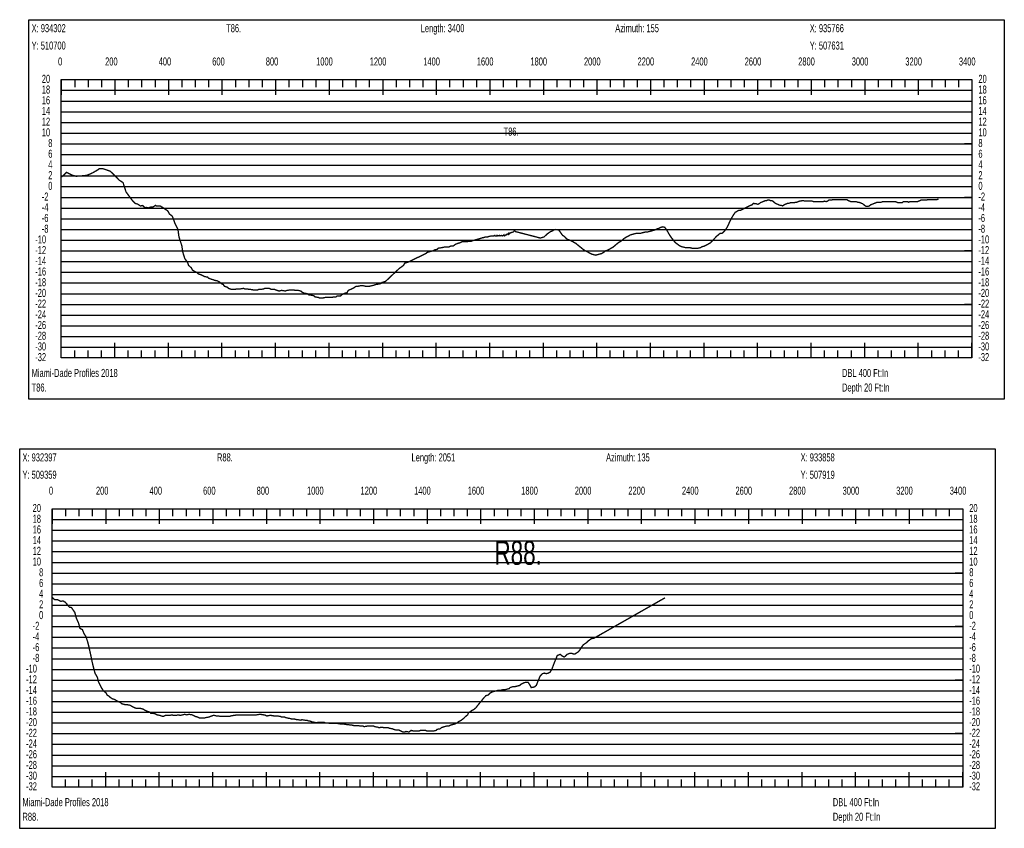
# Model space of a CAD drawing. Header units: inches. Extents: x 471865 to 538526, y 1054316 to 1102451.
# Tile 98 of 131: x 516843 to 520520, y 1070551 to 1073573. Entities that reach past the tile are written whole.
import ezdxf

# ---------------------------------------------------------------- set-up
doc = ezdxf.new("R2010")
doc.units = ezdxf.units.IN
doc.header["$MEASUREMENT"] = 0
for name, color, linetype in [('LABELS', 7, 'Continuous'), ('X_Gr1', 7, 'Continuous'), ('XSECTION', 7, 'Continuous')]:
    doc.layers.add(name, color=color, linetype=linetype)
doc.styles.get("Standard").update_dxf_attribs({"font": 'arial.ttf'})

msp = doc.modelspace()

# ---------------------------------------------------------------- linework, layer by layer
at = {"layer": 'X_Gr1', "color": 6, "linetype": 'Continuous', "lineweight": 18, "true_color": 0xff00ff, "transparency": 33554687, "const_width": 5}
for points in [[(516998.5, 1072984.6), (516998.5, 1072984.6), (517007.1, 1072991), (517018.1, 1073002.1), (517038.4, 1072991.6), (517053.1, 1072987.5), (517065.4, 1072988.3), (517070, 1072988.5), (517075.1, 1072989), (517080.2, 1072989.5), (517085.3, 1072990), (517090.4, 1072990.6), (517095.5, 1072991.6), (517100.7, 1072993.8), (517105.8, 1072995.9), (517110.9, 1072998.1), (517115.9, 1073000.4), (517120.8, 1073003.3), (517125.6, 1073006.2), (517130.5, 1073009), (517135.6, 1073011.7), (517140.4, 1073015.8), (517155, 1073015.4), (517180.6, 1073006.7), (517195.9, 1072992.6), (517214.2, 1072973.2), (517229, 1072963.9), (517240.1, 1072928.9), (517255.9, 1072907.6), (517265, 1072895.3), (517274.8, 1072885.9), (517284, 1072883.2), (517294.2, 1072876.4), (517302.6, 1072878.1), (517309.9, 1072870.5), (517316.6, 1072870.9), (517324.6, 1072869.3), (517333.7, 1072872.9), (517340.2, 1072872.3), (517350.1, 1072878.6), (517353.1, 1072876.6), (517358.9, 1072876.6), (517367.9, 1072876.6), (517370.9, 1072874.6), (517376.6, 1072870.9), (517381.4, 1072867.8), (517386, 1072864.8), (517390.8, 1072861.6), (517395.6, 1072858.6), (517402.3, 1072846.6), (517412.5, 1072838.6), (517416, 1072830.6), (517423.1, 1072810.6), (517434.1, 1072788.6), (517437.8, 1072760.6), (517448.4, 1072728.6), (517452, 1072704.6), (517459.3, 1072680.6), (517470.1, 1072664.6), (517473.7, 1072654.6), (517484.5, 1072644.6), (517488.2, 1072636.6), (517495.5, 1072632.6), (517506.7, 1072626.6), (517510.4, 1072622.6), (517521.8, 1072618.6), (517525.7, 1072616.6), (517533.3, 1072612.6), (517544.6, 1072610.6), (517548.2, 1072606.6), (517559.2, 1072602.6), (517566.5, 1072600.6), (517570.3, 1072598.6), (517581.4, 1072596.6), (517588.7, 1072592.6), (517596.2, 1072586.6), (517603.6, 1072582.6), (517607.4, 1072576.6), (517618.8, 1072572.6), (517622.5, 1072568.6), (517633.8, 1072564.6), (517641.3, 1072564.6), (517645, 1072564.6), (517656.1, 1072566.6), (517659.8, 1072566.6), (517667.3, 1072566.6), (517678.7, 1072568.6), (517682.5, 1072566.6), (517693.9, 1072566.6), (517697.6, 1072564.6), (517704.9, 1072564.6), (517716.3, 1072562.6), (517720.2, 1072562.6), (517731.7, 1072562.6), (517735.6, 1072564.6), (517743.3, 1072564.6), (517754.9, 1072566.6), (517758.9, 1072568.6), (517770.9, 1072568.6), (517774.9, 1072568.6), (517783, 1072564.6), (517795.2, 1072564.6), (517799.4, 1072562.6), (517811.5, 1072558.6), (517819.4, 1072560.6), (517823.4, 1072560.6), (517835.9, 1072558.6), (517840, 1072560.6), (517852.2, 1072562.6), (517864.3, 1072562.6), (517876.4, 1072560.6), (517884.6, 1072560.6), (517892.7, 1072558.6), (517896.8, 1072554.6), (517905, 1072550.6), (517917.5, 1072548.6), (517921.6, 1072544.6), (517933.9, 1072542.6), (517942, 1072540.6), (517946.1, 1072536.6), (517958.7, 1072534.6), (517962.9, 1072532.6), (517975.5, 1072532.6), (517983.7, 1072534.6), (517987.7, 1072534.6), (518000, 1072534.6), (518008.1, 1072534.6), (518016.3, 1072536.6), (518024.6, 1072536.6), (518028.8, 1072540.6), (518041.2, 1072540.6), (518045.3, 1072544.6), (518057.7, 1072550.6), (518065.8, 1072552.6), (518069.8, 1072560.6), (518082.7, 1072566.6), (518091, 1072570.6), (518099.4, 1072576.6), (518107.6, 1072576.6), (518116.4, 1072578.6), (518125.1, 1072578.6), (518133.5, 1072576.6), (518141.8, 1072576.6), (518150, 1072576.6), (518158.4, 1072578.6), (518166.8, 1072580.6), (518171, 1072582.6), (518183.6, 1072584.6), (518191.8, 1072586.6), (518195.9, 1072590.6), (518209.1, 1072594.6), (518217.7, 1072602.6), (518226.2, 1072610.6), (518234.5, 1072618.6), (518243, 1072626.6), (518251.6, 1072634.6), (518260, 1072642.6), (518268.4, 1072648.6), (518276.6, 1072654.6), (518280.8, 1072662.6), (518293.4, 1072666.6), (518301.6, 1072670.6), (518309.9, 1072674.6), (518318, 1072678.6), (518326.3, 1072682.6), (518334.9, 1072686.6), (518343.3, 1072690.6), (518351.7, 1072694.6), (518359.8, 1072698.6), (518364, 1072702.6), (518376.8, 1072706.6), (518385.2, 1072708.6), (518393.7, 1072712.6), (518402, 1072714.6), (518406.1, 1072718.6), (518419.3, 1072720.6), (518427.8, 1072722.6), (518436.3, 1072722.6), (518444.4, 1072722.6), (518452.7, 1072726.6), (518461.3, 1072726.6), (518469.8, 1072732.6), (518478.2, 1072736.6), (518486.4, 1072738.6), (518494.9, 1072742.6), (518503.6, 1072742.6), (518512.3, 1072742.6), (518521, 1072744.6), (518529.5, 1072744.6), (518533.7, 1072746.6), (518547.3, 1072750.6), (518554.7, 1072752.6), (518556.1, 1072752.6), (518560.5, 1072754.6), (518561.8, 1072754.6), (518568.7, 1072756.6), (518573.1, 1072758.6), (518575.9, 1072758.6), (518581.8, 1072760.6), (518583.1, 1072760.6), (518590.4, 1072760.6), (518595.2, 1072762.6), (518597.3, 1072762.6), (518603.9, 1072764.6), (518604.1, 1072764.6), (518611.1, 1072764.6), (518612.7, 1072764.6), (518617, 1072766.6), (518618.3, 1072764.6), (518625.5, 1072764.6), (518625.7, 1072766.6), (518632.6, 1072764.6), (518634.3, 1072766.6), (518639.8, 1072764.6), (518642.9, 1072766.6), (518647, 1072764.6), (518651.6, 1072768.6), (518654.2, 1072764.6), (518660.2, 1072770.6), (518661.6, 1072768.6), (518668.8, 1072774.6), (518669.2, 1072770.6), (518676.5, 1072776.6), (518677.4, 1072776.6), (518683.9, 1072778.6), (518686, 1072778.6), (518690.9, 1072784.6), (518694.7, 1072780.6), (518700.6, 1072779.1), (518706.5, 1072777.6), (518712.4, 1072776), (518718.3, 1072774.5), (518724.2, 1072773), (518730.1, 1072771.4), (518736, 1072769.9), (518741.9, 1072768.4), (518747.7, 1072766.9), (518753.6, 1072765.3), (518759.5, 1072763.8), (518765.4, 1072762.3), (518771.3, 1072760.7), (518777.2, 1072759.2), (518779.5, 1072758.6), (518786.7, 1072756.6), (518793.9, 1072758.6), (518800.8, 1072760.6), (518807.2, 1072766.6), (518813.6, 1072772.6), (518819.6, 1072776.6), (518825.5, 1072780.6), (518831.5, 1072782.6), (518837.5, 1072786.6), (518843.6, 1072788.6), (518856.3, 1072786.6), (518863.3, 1072776.6), (518870.2, 1072766.6), (518877.2, 1072762.6), (518884, 1072754.6), (518891.2, 1072750.6), (518898.3, 1072748.6), (518905.5, 1072744.6), (518912.7, 1072740.6), (518919.7, 1072736.6), (518927, 1072730.6), (518934.5, 1072724.6), (518941.8, 1072718.6), (518949.1, 1072712.6), (518956.3, 1072708.6), (518963.8, 1072704.6), (518971.2, 1072700.6), (518978.6, 1072696.6), (518986.1, 1072694.6), (518993.5, 1072692.6), (519001, 1072694.6), (519008.6, 1072696.6), (519015.9, 1072698.6), (519023.2, 1072702.6), (519030.2, 1072708.6), (519037.3, 1072710.6), (519044.5, 1072714.6), (519051.6, 1072718.6), (519058.7, 1072722.6), (519065.8, 1072728.6), (519072.9, 1072734.6), (519080.3, 1072740.6), (519087.6, 1072744.6), (519094.8, 1072750.6), (519102.1, 1072756.6), (519109.5, 1072760.6), (519116.9, 1072764.6), (519124.3, 1072768.6), (519131.9, 1072770.6), (519139.4, 1072772.6), (519147, 1072774.6), (519154.6, 1072774.6), (519162.1, 1072774.6), (519169.7, 1072776.6), (519177.4, 1072778.6), (519184.9, 1072778.6), (519192.4, 1072780.6), (519199.8, 1072782.6), (519207.3, 1072784.6), (519214.8, 1072786.6), (519222.2, 1072790.6), (519229.7, 1072792.6), (519237, 1072796.6), (519244.5, 1072798.6), (519251.8, 1072796.6), (519259.3, 1072786.6), (519267, 1072772.6), (519274.7, 1072760.6), (519282.4, 1072750.6), (519290.2, 1072740.6), (519298.1, 1072734.6), (519306.1, 1072728.6), (519314, 1072724.6), (519321.9, 1072722.6), (519329.8, 1072720.6), (519337.8, 1072720.6), (519345.9, 1072720.6), (519353.7, 1072718.6), (519361.6, 1072718.6), (519369.2, 1072718.6), (519376.8, 1072718.6), (519384.7, 1072720.6), (519392.4, 1072724.6), (519400, 1072726.6), (519407.5, 1072730.6), (519415, 1072734.6), (519422.4, 1072738.6), (519429.9, 1072746.6), (519437.4, 1072754.6), (519444.7, 1072762.6), (519451.9, 1072768.6), (519459.1, 1072774.6), (519466.1, 1072774.6), (519473, 1072780.6), (519479.8, 1072788.6), (519486.8, 1072800.6), (519493.9, 1072816.6), (519500.9, 1072830.6), (519508, 1072842.6), (519515, 1072852.6), (519521.9, 1072856.6), (519528.8, 1072860.6), (519535.5, 1072860.6), (519541.4, 1072863.5), (519547.3, 1072866.4), (519553.2, 1072869.3), (519559.1, 1072872.2), (519565, 1072875.1), (519570.9, 1072878), (519572.1, 1072878.6), (519577.7, 1072880.6), (519583.4, 1072886.6), (519589, 1072884.6), (519594.1, 1072884.6), (519599, 1072882.6), (519604, 1072884.6), (519608.8, 1072888.6), (519613.6, 1072890.6), (519618.3, 1072892.6), (519623, 1072894.6), (519627.6, 1072896.6), (519632.2, 1072896.6), (519636.9, 1072898.6), (519641.6, 1072898.6), (519646.4, 1072896.6), (519650.9, 1072896.6), (519655.4, 1072894.6), (519659.9, 1072890.6), (519664.3, 1072886.6), (519668.9, 1072884.6), (519673.5, 1072882.6), (519678.1, 1072880.6), (519682.9, 1072878.6), (519687.5, 1072878.6), (519692.2, 1072876.6), (519696.9, 1072880.6), (519701.7, 1072882.6), (519706.6, 1072884.6), (519711.4, 1072886.6), (519716.2, 1072886.6), (519721, 1072888.6), (519726, 1072888.6), (519730.8, 1072888.6), (519735.6, 1072888.6), (519740.5, 1072890.6), (519745.3, 1072890.6), (519750.2, 1072892.6), (519755, 1072894.6), (519759.9, 1072894.6), (519764.7, 1072896.6), (519769.5, 1072896.6), (519774.2, 1072894.6), (519778.9, 1072894.6), (519783.5, 1072894.6), (519788.1, 1072894.6), (519792.7, 1072894.6), (519797.5, 1072894.6), (519802.4, 1072894.6), (519807.3, 1072892.6), (519812.3, 1072892.6), (519817, 1072892.6), (519821.9, 1072892.6), (519827.1, 1072892.6), (519832.5, 1072892.6), (519838, 1072892.6), (519843.4, 1072892.6), (519848.8, 1072894.6), (519854.3, 1072892.6), (519859.6, 1072894.6), (519864.7, 1072898.6), (519869.9, 1072898.6), (519875, 1072898.6), (519880.3, 1072900.6), (519885.6, 1072900.6), (519890.7, 1072900.6), (519895.9, 1072900.6), (519901.1, 1072900.6), (519906.2, 1072900.6), (519911.3, 1072900.6), (519916.3, 1072900.6), (519921.2, 1072900.6), (519926.5, 1072900.6), (519931.7, 1072900.6), (519936.9, 1072896.6), (519942.1, 1072894.6), (519947, 1072892.6), (519952, 1072892.6), (519957, 1072892.6), (519961.9, 1072892.6), (519966.8, 1072892.6), (519971.6, 1072890.6), (519976.5, 1072890.6), (519981.3, 1072888.6), (519986.2, 1072886.6), (519991, 1072884.6), (519995.8, 1072880.6), (520000.7, 1072876.6), (520005.6, 1072874.6), (520010.5, 1072874.6), (520015.4, 1072876.6), (520020.3, 1072880.6), (520025.3, 1072882.6), (520030.5, 1072884.6), (520035.6, 1072886.6), (520040.6, 1072888.6), (520045.6, 1072890.6), (520050.6, 1072890.6), (520055.6, 1072890.6), (520060.4, 1072890.6), (520065.2, 1072892.6), (520069.9, 1072892.6), (520074.6, 1072892.6), (520079.5, 1072892.6), (520084.3, 1072892.6), (520089, 1072892.6), (520093.7, 1072892.6), (520098.4, 1072892.6), (520103.4, 1072892.6), (520108.3, 1072892.6), (520113.2, 1072892.6), (520118.1, 1072890.6), (520123.1, 1072888.6), (520128.1, 1072888.6), (520133.2, 1072888.6), (520138.1, 1072888.6), (520143, 1072892.6), (520147.9, 1072892.6), (520152.9, 1072892.6), (520157.8, 1072892.6), (520162.6, 1072890.6), (520167.4, 1072892.6), (520172.1, 1072892.6), (520177, 1072892.6), (520181.8, 1072892.6), (520186.4, 1072892.6), (520191, 1072892.6), (520195.6, 1072892.6), (520200.2, 1072894.6), (520204.7, 1072896.6), (520208.9, 1072898.6), (520213.2, 1072898.6), (520217.4, 1072898.6), (520221.6, 1072898.6), (520225.7, 1072898.6), (520229.6, 1072898.6), (520233.4, 1072900.6), (520237.3, 1072900.6), (520241.3, 1072900.6), (520245.2, 1072900.6), (520249.1, 1072900.6), (520253.1, 1072900.6), (520257.2, 1072900.6), (520261.3, 1072900.6), (520265.4, 1072900.6), (520269.5, 1072900.6), (520273.7, 1072902.6)], [(516964.3, 1071413.5), (516964.3, 1071413.5), (516973.7, 1071405.3), (516985.5, 1071404.8), (516996.1, 1071399), (517005, 1071400.4), (517013.8, 1071395.3), (517028.9, 1071377.2), (517036.3, 1071375.8), (517048.8, 1071357.7), (517054.8, 1071335.6), (517062.4, 1071319), (517068.3, 1071298), (517077.1, 1071293.3), (517084.2, 1071276.5), (517090.4, 1071267.4), (517096.8, 1071247.8), (517101.4, 1071229.6), (517109.6, 1071192.7), (517114.1, 1071170.7), (517118.9, 1071150.7), (517124.3, 1071130.7), (517133.3, 1071114.7), (517136.4, 1071100.7), (517142.8, 1071086.7), (517149.3, 1071074.7), (517155.6, 1071064.7), (517165.8, 1071056.7), (517169.3, 1071048.7), (517176.3, 1071044.7), (517183.1, 1071038.7), (517189.6, 1071034.7), (517196.5, 1071032.7), (517203.4, 1071028.7), (517210.3, 1071024.7), (517220.1, 1071020.7), (517223.3, 1071016.7), (517230.3, 1071014.7), (517237.2, 1071012.7), (517244.2, 1071012.7), (517254.9, 1071010.7), (517258.4, 1071008.7), (517266.1, 1071004.7), (517273.1, 1071000.7), (517280.4, 1070998.7), (517291.5, 1070998.7), (517295.1, 1070998.7), (517302.6, 1070996.7), (517309.9, 1070992.7), (517317.6, 1070988.7), (517329.1, 1070984.7), (517332.9, 1070980.7), (517340.8, 1070980.7), (517348.5, 1070978.7), (517356.1, 1070974.7), (517367.6, 1070972.7), (517371.5, 1070970.7), (517379.5, 1070968.7), (517387.5, 1070972.7), (517395.5, 1070972.7), (517403.2, 1070972.7), (517410.9, 1070974.7), (517418.9, 1070972.7), (517427, 1070972.7), (517435.2, 1070974.7), (517443.1, 1070972.7), (517450.8, 1070974.7), (517458.9, 1070976.7), (517467, 1070974.7), (517475.2, 1070976.7), (517487.3, 1070974.7), (517491.2, 1070972.7), (517499.4, 1070968.7), (517507.3, 1070966.7), (517515.2, 1070962.7), (517527.3, 1070962.7), (517531.3, 1070962.7), (517539.2, 1070964.7), (517550.6, 1070966.7), (517554.5, 1070968.7), (517565.9, 1070972.7), (517569.5, 1070972.7), (517577.7, 1070970.7), (517585.4, 1070970.7), (517593, 1070968.7), (517604.7, 1070968.7), (517608.4, 1070968.7), (517616.2, 1070968.7), (517627.3, 1070968.7), (517631, 1070970.7), (517642, 1070972.7), (517645.5, 1070972.7), (517652.9, 1070974.7), (517664, 1070974.7), (517667.8, 1070974.7), (517678.9, 1070974.7), (517682.4, 1070974.7), (517689.5, 1070974.7), (517697.1, 1070974.7), (517704.7, 1070974.7), (517715.8, 1070974.7), (517719.6, 1070974.7), (517727.4, 1070974.7), (517739, 1070976.7), (517742.8, 1070976.7), (517754.3, 1070974.7), (517758, 1070974.7), (517765.8, 1070970.7), (517777.5, 1070972.7), (517781.4, 1070972.7), (517793, 1070970.7), (517796.7, 1070970.7), (517805, 1070970.7), (517816.6, 1070968.7), (517820.5, 1070966.7), (517832.2, 1070966.7), (517836, 1070964.7), (517843.6, 1070962.7), (517855, 1070960.7), (517858.8, 1070958.7), (517870.2, 1070958.7), (517877.9, 1070956.7), (517881.9, 1070956.7), (517893.2, 1070954.7), (517897, 1070956.7), (517908.1, 1070954.7), (517915.5, 1070954.7), (517919.3, 1070952.7), (517930.5, 1070950.7), (517934.1, 1070948.7), (517944.8, 1070946.7), (517952, 1070944.7), (517955.6, 1070946.7), (517966.2, 1070946.7), (517969.6, 1070946.7), (517980.6, 1070946.7), (517984.3, 1070944.7), (517991.5, 1070944.7), (518002.8, 1070942.7), (518014.3, 1070942.7), (518025.5, 1070942.7), (518029.3, 1070942.7), (518040.8, 1070940.7), (518044.5, 1070940.7), (518052, 1070940.7), (518063.3, 1070938.7), (518067.2, 1070938.7), (518078.8, 1070936.7), (518082.7, 1070936.7), (518090.5, 1070934.7), (518101.9, 1070934.7), (518105.9, 1070934.7), (518117.5, 1070932.7), (518125.2, 1070932.7), (518129.2, 1070930.7), (518140.7, 1070932.7), (518144.8, 1070932.7), (518156.8, 1070932.7), (518164.7, 1070932.7), (518168.7, 1070930.7), (518180.2, 1070928.7), (518184.1, 1070926.7), (518195.9, 1070928.7), (518203.8, 1070926.7), (518207.8, 1070926.7), (518219.3, 1070926.7), (518223.2, 1070924.7), (518234.8, 1070922.7), (518238.7, 1070920.7), (518246.3, 1070918.7), (518257.8, 1070918.7), (518261.8, 1070916.7), (518273.6, 1070910.7), (518281.3, 1070910.7), (518285.2, 1070912.7), (518296.8, 1070910.7), (518304.6, 1070916.7), (518312.4, 1070914.7), (518320.1, 1070914.7), (518324, 1070914.7), (518335.5, 1070914.7), (518339.5, 1070916.7), (518351, 1070916.7), (518358.7, 1070916.7), (518362.7, 1070914.7), (518374.3, 1070914.7), (518382.2, 1070914.7), (518390.1, 1070914.7), (518397.9, 1070916.7), (518401.8, 1070920.7), (518413.4, 1070922.7), (518417.2, 1070926.7), (518428.9, 1070930.7), (518436.8, 1070932.7), (518444.6, 1070932.7), (518452.5, 1070936.7), (518460.4, 1070938.7), (518468.3, 1070940.7), (518476.2, 1070944.7), (518480.3, 1070948.7), (518492.1, 1070954.7), (518500.1, 1070960.7), (518507.9, 1070968.7), (518515.5, 1070974.7), (518519.4, 1070982.7), (518530.9, 1070990.7), (518538.6, 1070994.7), (518546.2, 1071000.7), (518553.8, 1071010.7), (518568.9, 1071028.7), (518576.5, 1071038.7), (518584.3, 1071046.7), (518592.1, 1071048.7), (518600, 1071056.7), (518607.8, 1071060.7), (518615.5, 1071062.7), (518623.3, 1071064.7), (518631.1, 1071066.7), (518638.9, 1071066.7), (518646.7, 1071068.7), (518654.6, 1071068.7), (518662.6, 1071070.7), (518670.5, 1071072.7), (518674.4, 1071076.7), (518686.3, 1071080.7), (518694.2, 1071080.7), (518702.2, 1071082.7), (518710.3, 1071084.7), (518714.4, 1071088.7), (518725.9, 1071094.7), (518733.7, 1071096.7), (518741.4, 1071096.7), (518749.1, 1071084.7), (518753, 1071076.7), (518764.5, 1071078.7), (518772.2, 1071084.7), (518779.8, 1071104.7), (518787.3, 1071120.7), (518794.7, 1071128.7), (518802.1, 1071130.7), (518809.5, 1071128.7), (518816.9, 1071130.7), (518824.3, 1071134.7), (518831.6, 1071148.7), (518839, 1071168.7), (518846.6, 1071186.7), (518850.4, 1071196.7), (518861.5, 1071200.7), (518868.9, 1071194.7), (518876.3, 1071190.7), (518883.4, 1071196.7), (518886.9, 1071200.7), (518897.3, 1071204.7), (518904, 1071204.7), (518910.5, 1071202.7), (518917, 1071202.7), (518920.2, 1071204.7), (518929.4, 1071210.7), (518935.5, 1071218.7), (518941.7, 1071228.7), (518947.8, 1071236.7), (518953.9, 1071240.7), (518959.7, 1071244.7), (518965.5, 1071250.7), (518971.3, 1071254.7), (518976.8, 1071258.7), (518981.9, 1071260.7), (518986.4, 1071260.7), (518990.2, 1071262.7), (519252.9, 1071412.3)]]:
    msp.add_lwpolyline(points, dxfattribs=at)
at = {"layer": 'XSECTION', "color": 18, "linetype": 'Continuous', "true_color": 0x000000}
for points in [[(516877.3, 1073572.6), (520519.7, 1073572.6), (520519.7, 1072154.6), (516877.3, 1072154.6), (516877.3, 1073572.6)], [(516998.5, 1073348.6), (520398.5, 1073348.6), (520398.5, 1072308.6), (516998.5, 1072308.6), (516998.5, 1073348.6)], [(516998.5, 1073348.6), (516998.5, 1073292.2)], [(516998.5, 1073348.6), (516998.5, 1073292.2)], [(516998.5, 1073348.6), (516998.5, 1073320.6)], [(516998.5, 1073348.6), (516998.5, 1073320.6)], [(517048.5, 1073348.6), (517048.5, 1073320.6)], [(517098.5, 1073348.6), (517098.5, 1073320.6)], [(517148.5, 1073348.6), (517148.5, 1073320.6)], [(517198.5, 1073348.6), (517198.5, 1073292.2)], [(517198.5, 1073348.6), (517198.5, 1073320.6)], [(517248.5, 1073348.6), (517248.5, 1073320.6)], [(517298.5, 1073348.6), (517298.5, 1073320.6)], [(517348.5, 1073348.6), (517348.5, 1073320.6)], [(517398.5, 1073348.6), (517398.5, 1073292.2)], [(517398.5, 1073348.6), (517398.5, 1073320.6)], [(517448.5, 1073348.6), (517448.5, 1073320.6)], [(517498.5, 1073348.6), (517498.5, 1073320.6)], [(517548.5, 1073348.6), (517548.5, 1073320.6)], [(517598.5, 1073348.6), (517598.5, 1073292.2)], [(517598.5, 1073348.6), (517598.5, 1073320.6)], [(517648.5, 1073348.6), (517648.5, 1073320.6)], [(517698.5, 1073348.6), (517698.5, 1073320.6)], [(517748.5, 1073348.6), (517748.5, 1073320.6)], [(517798.5, 1073348.6), (517798.5, 1073292.2)], [(517798.5, 1073348.6), (517798.5, 1073320.6)], [(517848.5, 1073348.6), (517848.5, 1073320.6)], [(517898.5, 1073348.6), (517898.5, 1073320.6)], [(517948.5, 1073348.6), (517948.5, 1073320.6)], [(517998.5, 1073348.6), (517998.5, 1073292.2)], [(517998.5, 1073348.6), (517998.5, 1073320.6)], [(518048.5, 1073348.6), (518048.5, 1073320.6)], [(518098.5, 1073348.6), (518098.5, 1073320.6)], [(518148.5, 1073348.6), (518148.5, 1073320.6)], [(518198.5, 1073348.6), (518198.5, 1073292.2)], [(518198.5, 1073348.6), (518198.5, 1073320.6)], [(518248.5, 1073348.6), (518248.5, 1073320.6)], [(518298.5, 1073348.6), (518298.5, 1073320.6)], [(518348.5, 1073348.6), (518348.5, 1073320.6)], [(518398.5, 1073348.6), (518398.5, 1073292.2)], [(518398.5, 1073348.6), (518398.5, 1073320.6)], [(518448.5, 1073348.6), (518448.5, 1073320.6)], [(518498.5, 1073348.6), (518498.5, 1073320.6)], [(518548.5, 1073348.6), (518548.5, 1073320.6)], [(518598.5, 1073348.6), (518598.5, 1073292.2)], [(518598.5, 1073348.6), (518598.5, 1073320.6)], [(518648.5, 1073348.6), (518648.5, 1073320.6)], [(518698.5, 1073348.6), (518698.5, 1073320.6)], [(518748.5, 1073348.6), (518748.5, 1073320.6)], [(518798.5, 1073348.6), (518798.5, 1073292.2)], [(518798.5, 1073348.6), (518798.5, 1073320.6)], [(518848.5, 1073348.6), (518848.5, 1073320.6)], [(518898.5, 1073348.6), (518898.5, 1073320.6)], [(518948.5, 1073348.6), (518948.5, 1073320.6)], [(518998.5, 1073348.6), (518998.5, 1073292.2)], [(518998.5, 1073348.6), (518998.5, 1073320.6)], [(519048.5, 1073348.6), (519048.5, 1073320.6)], [(519098.5, 1073348.6), (519098.5, 1073320.6)], [(519148.5, 1073348.6), (519148.5, 1073320.6)], [(519198.5, 1073348.6), (519198.5, 1073292.2)], [(519198.5, 1073348.6), (519198.5, 1073320.6)], [(519248.5, 1073348.6), (519248.5, 1073320.6)], [(519298.5, 1073348.6), (519298.5, 1073320.6)], [(519348.5, 1073348.6), (519348.5, 1073320.6)], [(519398.5, 1073348.6), (519398.5, 1073292.2)], [(519398.5, 1073348.6), (519398.5, 1073320.6)], [(519448.5, 1073348.6), (519448.5, 1073320.6)], [(519498.5, 1073348.6), (519498.5, 1073320.6)], [(519548.5, 1073348.6), (519548.5, 1073320.6)], [(519598.5, 1073348.6), (519598.5, 1073292.2)], [(519598.5, 1073348.6), (519598.5, 1073320.6)], [(519648.5, 1073348.6), (519648.5, 1073320.6)], [(519698.5, 1073348.6), (519698.5, 1073320.6)], [(519748.5, 1073348.6), (519748.5, 1073320.6)], [(519798.5, 1073348.6), (519798.5, 1073292.2)], [(519798.5, 1073348.6), (519798.5, 1073320.6)], [(519848.5, 1073348.6), (519848.5, 1073320.6)], [(519898.5, 1073348.6), (519898.5, 1073320.6)], [(519948.5, 1073348.6), (519948.5, 1073320.6)], [(519998.5, 1073348.6), (519998.5, 1073292.2)], [(519998.5, 1073348.6), (519998.5, 1073320.6)], [(520048.5, 1073348.6), (520048.5, 1073320.6)], [(520098.5, 1073348.6), (520098.5, 1073320.6)], [(520148.5, 1073348.6), (520148.5, 1073320.6)], [(520198.5, 1073348.6), (520198.5, 1073292.2)], [(520198.5, 1073348.6), (520198.5, 1073320.6)], [(520248.5, 1073348.6), (520248.5, 1073320.6)], [(520298.5, 1073348.6), (520298.5, 1073320.6)], [(520348.5, 1073348.6), (520348.5, 1073320.6)], [(520398.5, 1073348.6), (520398.5, 1073292.2)], [(520398.5, 1073348.6), (520398.5, 1073320.6)], [(516998.5, 1073108.6), (517026.5, 1073108.6)], [(520398.5, 1073108.6), (520370.5, 1073108.6)], [(516998.5, 1072908.6), (517026.5, 1072908.6)], [(520398.5, 1072908.6), (520370.5, 1072908.6)], [(516998.5, 1072708.6), (517026.5, 1072708.6)], [(520398.5, 1072708.6), (520370.5, 1072708.6)], [(516998.5, 1072508.6), (517026.5, 1072508.6)], [(520398.5, 1072508.6), (520370.5, 1072508.6)], [(516998.5, 1072308.6), (516998.5, 1072365)], [(516998.5, 1072308.6), (516998.5, 1072365)], [(517198.5, 1072308.6), (517198.5, 1072365)], [(517398.5, 1072308.6), (517398.5, 1072365)], [(517598.5, 1072308.6), (517598.5, 1072365)], [(517798.5, 1072308.6), (517798.5, 1072365)], [(517998.5, 1072308.6), (517998.5, 1072365)], [(518198.5, 1072308.6), (518198.5, 1072365)], [(518398.5, 1072308.6), (518398.5, 1072365)], [(518598.5, 1072308.6), (518598.5, 1072365)], [(518798.5, 1072308.6), (518798.5, 1072365)], [(518998.5, 1072308.6), (518998.5, 1072365)], [(519198.5, 1072308.6), (519198.5, 1072365)], [(519398.5, 1072308.6), (519398.5, 1072365)], [(519598.5, 1072308.6), (519598.5, 1072365)], [(519798.5, 1072308.6), (519798.5, 1072365)], [(519998.5, 1072308.6), (519998.5, 1072365)], [(520198.5, 1072308.6), (520198.5, 1072365)], [(520398.5, 1072308.6), (520398.5, 1072365)], [(516998.5, 1072308.6), (516998.5, 1072336.6)], [(516998.5, 1072308.6), (516998.5, 1072336.6)], [(517048.5, 1072308.6), (517048.5, 1072336.6)], [(517098.5, 1072308.6), (517098.5, 1072336.6)], [(517148.5, 1072308.6), (517148.5, 1072336.6)], [(517198.5, 1072308.6), (517198.5, 1072336.6)], [(517248.5, 1072308.6), (517248.5, 1072336.6)], [(517298.5, 1072308.6), (517298.5, 1072336.6)], [(517348.5, 1072308.6), (517348.5, 1072336.6)], [(517398.5, 1072308.6), (517398.5, 1072336.6)], [(517448.5, 1072308.6), (517448.5, 1072336.6)], [(517498.5, 1072308.6), (517498.5, 1072336.6)], [(517548.5, 1072308.6), (517548.5, 1072336.6)], [(517598.5, 1072308.6), (517598.5, 1072336.6)], [(517648.5, 1072308.6), (517648.5, 1072336.6)], [(517698.5, 1072308.6), (517698.5, 1072336.6)], [(517748.5, 1072308.6), (517748.5, 1072336.6)], [(517798.5, 1072308.6), (517798.5, 1072336.6)], [(517848.5, 1072308.6), (517848.5, 1072336.6)], [(517898.5, 1072308.6), (517898.5, 1072336.6)], [(517948.5, 1072308.6), (517948.5, 1072336.6)], [(517998.5, 1072308.6), (517998.5, 1072336.6)], [(518048.5, 1072308.6), (518048.5, 1072336.6)], [(518098.5, 1072308.6), (518098.5, 1072336.6)], [(518148.5, 1072308.6), (518148.5, 1072336.6)], [(518198.5, 1072308.6), (518198.5, 1072336.6)], [(518248.5, 1072308.6), (518248.5, 1072336.6)], [(518298.5, 1072308.6), (518298.5, 1072336.6)], [(518348.5, 1072308.6), (518348.5, 1072336.6)], [(518398.5, 1072308.6), (518398.5, 1072336.6)], [(518448.5, 1072308.6), (518448.5, 1072336.6)], [(518498.5, 1072308.6), (518498.5, 1072336.6)], [(518548.5, 1072308.6), (518548.5, 1072336.6)], [(518598.5, 1072308.6), (518598.5, 1072336.6)], [(518648.5, 1072308.6), (518648.5, 1072336.6)], [(518698.5, 1072308.6), (518698.5, 1072336.6)], [(518748.5, 1072308.6), (518748.5, 1072336.6)], [(518798.5, 1072308.6), (518798.5, 1072336.6)], [(518848.5, 1072308.6), (518848.5, 1072336.6)], [(518898.5, 1072308.6), (518898.5, 1072336.6)], [(518948.5, 1072308.6), (518948.5, 1072336.6)], [(518998.5, 1072308.6), (518998.5, 1072336.6)], [(519048.5, 1072308.6), (519048.5, 1072336.6)], [(519098.5, 1072308.6), (519098.5, 1072336.6)], [(519148.5, 1072308.6), (519148.5, 1072336.6)], [(519198.5, 1072308.6), (519198.5, 1072336.6)], [(519248.5, 1072308.6), (519248.5, 1072336.6)], [(519298.5, 1072308.6), (519298.5, 1072336.6)], [(519348.5, 1072308.6), (519348.5, 1072336.6)], [(519398.5, 1072308.6), (519398.5, 1072336.6)], [(519448.5, 1072308.6), (519448.5, 1072336.6)], [(519498.5, 1072308.6), (519498.5, 1072336.6)], [(519548.5, 1072308.6), (519548.5, 1072336.6)], [(519598.5, 1072308.6), (519598.5, 1072336.6)], [(519648.5, 1072308.6), (519648.5, 1072336.6)], [(519698.5, 1072308.6), (519698.5, 1072336.6)], [(519748.5, 1072308.6), (519748.5, 1072336.6)], [(519798.5, 1072308.6), (519798.5, 1072336.6)], [(519848.5, 1072308.6), (519848.5, 1072336.6)], [(519898.5, 1072308.6), (519898.5, 1072336.6)], [(519948.5, 1072308.6), (519948.5, 1072336.6)], [(519998.5, 1072308.6), (519998.5, 1072336.6)], [(520048.5, 1072308.6), (520048.5, 1072336.6)], [(520098.5, 1072308.6), (520098.5, 1072336.6)], [(520148.5, 1072308.6), (520148.5, 1072336.6)], [(520198.5, 1072308.6), (520198.5, 1072336.6)], [(520248.5, 1072308.6), (520248.5, 1072336.6)], [(520298.5, 1072308.6), (520298.5, 1072336.6)], [(520348.5, 1072308.6), (520348.5, 1072336.6)], [(520398.5, 1072308.6), (520398.5, 1072336.6)], [(516843.1, 1071968.7), (520485.5, 1071968.7), (520485.5, 1070550.7), (516843.1, 1070550.7), (516843.1, 1071968.7)], [(516964.3, 1071744.7), (520364.3, 1071744.7), (520364.3, 1070704.7), (516964.3, 1070704.7), (516964.3, 1071744.7)], [(516964.3, 1071744.7), (516964.3, 1071688.3)], [(516964.3, 1071744.7), (516964.3, 1071688.3)], [(516964.3, 1071744.7), (516964.3, 1071716.7)], [(516964.3, 1071744.7), (516964.3, 1071716.7)], [(517014.3, 1071744.7), (517014.3, 1071716.7)], [(517064.3, 1071744.7), (517064.3, 1071716.7)], [(517114.3, 1071744.7), (517114.3, 1071716.7)], [(517164.3, 1071744.7), (517164.3, 1071688.3)], [(517164.3, 1071744.7), (517164.3, 1071716.7)], [(517214.3, 1071744.7), (517214.3, 1071716.7)], [(517264.3, 1071744.7), (517264.3, 1071716.7)], [(517314.3, 1071744.7), (517314.3, 1071716.7)], [(517364.3, 1071744.7), (517364.3, 1071688.3)], [(517364.3, 1071744.7), (517364.3, 1071716.7)], [(517414.3, 1071744.7), (517414.3, 1071716.7)], [(517464.3, 1071744.7), (517464.3, 1071716.7)], [(517514.3, 1071744.7), (517514.3, 1071716.7)], [(517564.3, 1071744.7), (517564.3, 1071688.3)], [(517564.3, 1071744.7), (517564.3, 1071716.7)], [(517614.3, 1071744.7), (517614.3, 1071716.7)], [(517664.3, 1071744.7), (517664.3, 1071716.7)], [(517714.3, 1071744.7), (517714.3, 1071716.7)], [(517764.3, 1071744.7), (517764.3, 1071688.3)], [(517764.3, 1071744.7), (517764.3, 1071716.7)], [(517814.3, 1071744.7), (517814.3, 1071716.7)], [(517864.3, 1071744.7), (517864.3, 1071716.7)], [(517914.3, 1071744.7), (517914.3, 1071716.7)], [(517964.3, 1071744.7), (517964.3, 1071688.3)], [(517964.3, 1071744.7), (517964.3, 1071716.7)], [(518014.3, 1071744.7), (518014.3, 1071716.7)], [(518064.3, 1071744.7), (518064.3, 1071716.7)], [(518114.3, 1071744.7), (518114.3, 1071716.7)], [(518164.3, 1071744.7), (518164.3, 1071688.3)], [(518164.3, 1071744.7), (518164.3, 1071716.7)], [(518214.3, 1071744.7), (518214.3, 1071716.7)], [(518264.3, 1071744.7), (518264.3, 1071716.7)], [(518314.3, 1071744.7), (518314.3, 1071716.7)], [(518364.3, 1071744.7), (518364.3, 1071688.3)], [(518364.3, 1071744.7), (518364.3, 1071716.7)], [(518414.3, 1071744.7), (518414.3, 1071716.7)], [(518464.3, 1071744.7), (518464.3, 1071716.7)], [(518514.3, 1071744.7), (518514.3, 1071716.7)], [(518564.3, 1071744.7), (518564.3, 1071688.3)], [(518564.3, 1071744.7), (518564.3, 1071716.7)], [(518614.3, 1071744.7), (518614.3, 1071716.7)], [(518664.3, 1071744.7), (518664.3, 1071716.7)], [(518714.3, 1071744.7), (518714.3, 1071716.7)], [(518764.3, 1071744.7), (518764.3, 1071688.3)], [(518764.3, 1071744.7), (518764.3, 1071716.7)], [(518814.3, 1071744.7), (518814.3, 1071716.7)], [(518864.3, 1071744.7), (518864.3, 1071716.7)], [(518914.3, 1071744.7), (518914.3, 1071716.7)], [(518964.3, 1071744.7), (518964.3, 1071688.3)], [(518964.3, 1071744.7), (518964.3, 1071716.7)], [(519014.3, 1071744.7), (519014.3, 1071716.7)], [(519064.3, 1071744.7), (519064.3, 1071716.7)], [(519114.3, 1071744.7), (519114.3, 1071716.7)], [(519164.3, 1071744.7), (519164.3, 1071688.3)], [(519164.3, 1071744.7), (519164.3, 1071716.7)], [(519214.3, 1071744.7), (519214.3, 1071716.7)], [(519264.3, 1071744.7), (519264.3, 1071716.7)], [(519314.3, 1071744.7), (519314.3, 1071716.7)], [(519364.3, 1071744.7), (519364.3, 1071688.3)], [(519364.3, 1071744.7), (519364.3, 1071716.7)], [(519414.3, 1071744.7), (519414.3, 1071716.7)], [(519464.3, 1071744.7), (519464.3, 1071716.7)], [(519514.3, 1071744.7), (519514.3, 1071716.7)], [(519564.3, 1071744.7), (519564.3, 1071688.3)], [(519564.3, 1071744.7), (519564.3, 1071716.7)], [(519614.3, 1071744.7), (519614.3, 1071716.7)], [(519664.3, 1071744.7), (519664.3, 1071716.7)], [(519714.3, 1071744.7), (519714.3, 1071716.7)], [(519764.3, 1071744.7), (519764.3, 1071688.3)], [(519764.3, 1071744.7), (519764.3, 1071716.7)], [(519814.3, 1071744.7), (519814.3, 1071716.7)], [(519864.3, 1071744.7), (519864.3, 1071716.7)], [(519914.3, 1071744.7), (519914.3, 1071716.7)], [(519964.3, 1071744.7), (519964.3, 1071688.3)], [(519964.3, 1071744.7), (519964.3, 1071716.7)], [(520014.3, 1071744.7), (520014.3, 1071716.7)], [(520064.3, 1071744.7), (520064.3, 1071716.7)], [(520114.3, 1071744.7), (520114.3, 1071716.7)], [(520164.3, 1071744.7), (520164.3, 1071688.3)], [(520164.3, 1071744.7), (520164.3, 1071716.7)], [(520214.3, 1071744.7), (520214.3, 1071716.7)], [(520264.3, 1071744.7), (520264.3, 1071716.7)], [(520314.3, 1071744.7), (520314.3, 1071716.7)], [(520364.3, 1071744.7), (520364.3, 1071688.3)], [(520364.3, 1071744.7), (520364.3, 1071716.7)], [(516964.3, 1071504.7), (516992.3, 1071504.7)], [(520364.3, 1071504.7), (520336.3, 1071504.7)], [(516964.3, 1071304.7), (516992.3, 1071304.7)], [(520364.3, 1071304.7), (520336.3, 1071304.7)], [(516964.3, 1071104.7), (516992.3, 1071104.7)], [(520364.3, 1071104.7), (520336.3, 1071104.7)], [(516964.3, 1070904.7), (516992.3, 1070904.7)], [(520364.3, 1070904.7), (520336.3, 1070904.7)], [(516964.3, 1070704.7), (516964.3, 1070761.1)], [(516964.3, 1070704.7), (516964.3, 1070761.1)], [(517164.3, 1070704.7), (517164.3, 1070761.1)], [(517364.3, 1070704.7), (517364.3, 1070761.1)], [(517564.3, 1070704.7), (517564.3, 1070761.1)], [(517764.3, 1070704.7), (517764.3, 1070761.1)], [(517964.3, 1070704.7), (517964.3, 1070761.1)], [(518164.3, 1070704.7), (518164.3, 1070761.1)], [(518364.3, 1070704.7), (518364.3, 1070761.1)], [(518564.3, 1070704.7), (518564.3, 1070761.1)], [(518764.3, 1070704.7), (518764.3, 1070761.1)], [(518964.3, 1070704.7), (518964.3, 1070761.1)], [(519164.3, 1070704.7), (519164.3, 1070761.1)], [(519364.3, 1070704.7), (519364.3, 1070761.1)], [(519564.3, 1070704.7), (519564.3, 1070761.1)], [(519764.3, 1070704.7), (519764.3, 1070761.1)], [(519964.3, 1070704.7), (519964.3, 1070761.1)], [(520164.3, 1070704.7), (520164.3, 1070761.1)], [(520364.3, 1070704.7), (520364.3, 1070761.1)], [(516964.3, 1070704.7), (516964.3, 1070732.7)], [(516964.3, 1070704.7), (516964.3, 1070732.7)], [(517014.3, 1070704.7), (517014.3, 1070732.7)], [(517064.3, 1070704.7), (517064.3, 1070732.7)], [(517114.3, 1070704.7), (517114.3, 1070732.7)], [(517164.3, 1070704.7), (517164.3, 1070732.7)], [(517214.3, 1070704.7), (517214.3, 1070732.7)], [(517264.3, 1070704.7), (517264.3, 1070732.7)], [(517314.3, 1070704.7), (517314.3, 1070732.7)], [(517364.3, 1070704.7), (517364.3, 1070732.7)], [(517414.3, 1070704.7), (517414.3, 1070732.7)], [(517464.3, 1070704.7), (517464.3, 1070732.7)], [(517514.3, 1070704.7), (517514.3, 1070732.7)], [(517564.3, 1070704.7), (517564.3, 1070732.7)], [(517614.3, 1070704.7), (517614.3, 1070732.7)], [(517664.3, 1070704.7), (517664.3, 1070732.7)], [(517714.3, 1070704.7), (517714.3, 1070732.7)], [(517764.3, 1070704.7), (517764.3, 1070732.7)], [(517814.3, 1070704.7), (517814.3, 1070732.7)], [(517864.3, 1070704.7), (517864.3, 1070732.7)], [(517914.3, 1070704.7), (517914.3, 1070732.7)], [(517964.3, 1070704.7), (517964.3, 1070732.7)], [(518014.3, 1070704.7), (518014.3, 1070732.7)], [(518064.3, 1070704.7), (518064.3, 1070732.7)], [(518114.3, 1070704.7), (518114.3, 1070732.7)], [(518164.3, 1070704.7), (518164.3, 1070732.7)], [(518214.3, 1070704.7), (518214.3, 1070732.7)], [(518264.3, 1070704.7), (518264.3, 1070732.7)], [(518314.3, 1070704.7), (518314.3, 1070732.7)], [(518364.3, 1070704.7), (518364.3, 1070732.7)], [(518414.3, 1070704.7), (518414.3, 1070732.7)], [(518464.3, 1070704.7), (518464.3, 1070732.7)], [(518514.3, 1070704.7), (518514.3, 1070732.7)], [(518564.3, 1070704.7), (518564.3, 1070732.7)], [(518614.3, 1070704.7), (518614.3, 1070732.7)], [(518664.3, 1070704.7), (518664.3, 1070732.7)], [(518714.3, 1070704.7), (518714.3, 1070732.7)], [(518764.3, 1070704.7), (518764.3, 1070732.7)], [(518814.3, 1070704.7), (518814.3, 1070732.7)], [(518864.3, 1070704.7), (518864.3, 1070732.7)], [(518914.3, 1070704.7), (518914.3, 1070732.7)], [(518964.3, 1070704.7), (518964.3, 1070732.7)], [(519014.3, 1070704.7), (519014.3, 1070732.7)], [(519064.3, 1070704.7), (519064.3, 1070732.7)], [(519114.3, 1070704.7), (519114.3, 1070732.7)], [(519164.3, 1070704.7), (519164.3, 1070732.7)], [(519214.3, 1070704.7), (519214.3, 1070732.7)], [(519264.3, 1070704.7), (519264.3, 1070732.7)], [(519314.3, 1070704.7), (519314.3, 1070732.7)], [(519364.3, 1070704.7), (519364.3, 1070732.7)], [(519414.3, 1070704.7), (519414.3, 1070732.7)], [(519464.3, 1070704.7), (519464.3, 1070732.7)], [(519514.3, 1070704.7), (519514.3, 1070732.7)], [(519564.3, 1070704.7), (519564.3, 1070732.7)], [(519614.3, 1070704.7), (519614.3, 1070732.7)], [(519664.3, 1070704.7), (519664.3, 1070732.7)], [(519714.3, 1070704.7), (519714.3, 1070732.7)], [(519764.3, 1070704.7), (519764.3, 1070732.7)], [(519814.3, 1070704.7), (519814.3, 1070732.7)], [(519864.3, 1070704.7), (519864.3, 1070732.7)], [(519914.3, 1070704.7), (519914.3, 1070732.7)], [(519964.3, 1070704.7), (519964.3, 1070732.7)], [(520014.3, 1070704.7), (520014.3, 1070732.7)], [(520064.3, 1070704.7), (520064.3, 1070732.7)], [(520114.3, 1070704.7), (520114.3, 1070732.7)], [(520164.3, 1070704.7), (520164.3, 1070732.7)], [(520214.3, 1070704.7), (520214.3, 1070732.7)], [(520264.3, 1070704.7), (520264.3, 1070732.7)], [(520314.3, 1070704.7), (520314.3, 1070732.7)], [(520364.3, 1070704.7), (520364.3, 1070732.7)]]:
    msp.add_lwpolyline(points, dxfattribs=at)
at = {"layer": 'XSECTION', "color": 18, "true_color": 0x000000}
for points in [[(516998.5, 1073308.6), (520398.5, 1073308.6)], [(516998.5, 1073268.6), (520398.5, 1073268.6)], [(516998.5, 1073228.6), (520398.5, 1073228.6)], [(516998.5, 1073188.6), (520398.5, 1073188.6)], [(516998.5, 1073148.6), (520398.5, 1073148.6)], [(516998.5, 1073108.6), (520398.5, 1073108.6)], [(516998.5, 1073068.6), (520398.5, 1073068.6)], [(516998.5, 1073028.6), (520398.5, 1073028.6)], [(516998.5, 1072988.6), (520398.5, 1072988.6)], [(516998.5, 1072948.6), (520398.5, 1072948.6)], [(516998.5, 1072908.6), (520398.5, 1072908.6)], [(516998.5, 1072868.6), (520398.5, 1072868.6)], [(516998.5, 1072828.6), (520398.5, 1072828.6)], [(516998.5, 1072788.6), (520398.5, 1072788.6)], [(516998.5, 1072748.6), (520398.5, 1072748.6)], [(516998.5, 1072708.6), (520398.5, 1072708.6)], [(516998.5, 1072668.6), (520398.5, 1072668.6)], [(516998.5, 1072628.6), (520398.5, 1072628.6)], [(516998.5, 1072588.6), (520398.5, 1072588.6)], [(516998.5, 1072548.6), (520398.5, 1072548.6)], [(516998.5, 1072508.6), (520398.5, 1072508.6)], [(516998.5, 1072468.6), (520398.5, 1072468.6)], [(516998.5, 1072428.6), (520398.5, 1072428.6)], [(516998.5, 1072388.6), (520398.5, 1072388.6)], [(516998.5, 1072348.6), (520398.5, 1072348.6)], [(516964.3, 1071704.7), (520364.3, 1071704.7)], [(516964.3, 1071664.7), (520364.3, 1071664.7)], [(516964.3, 1071624.7), (520364.3, 1071624.7)], [(516964.3, 1071584.7), (520364.3, 1071584.7)], [(516964.3, 1071544.7), (520364.3, 1071544.7)], [(516964.3, 1071504.7), (520364.3, 1071504.7)], [(516964.3, 1071464.7), (520364.3, 1071464.7)], [(516964.3, 1071424.7), (520364.3, 1071424.7)], [(516964.3, 1071384.7), (520364.3, 1071384.7)], [(516964.3, 1071344.7), (520364.3, 1071344.7)], [(516964.3, 1071304.7), (520364.3, 1071304.7)], [(516964.3, 1071264.7), (520364.3, 1071264.7)], [(516964.3, 1071224.7), (520364.3, 1071224.7)], [(516964.3, 1071184.7), (520364.3, 1071184.7)], [(516964.3, 1071144.7), (520364.3, 1071144.7)], [(516964.3, 1071104.7), (520364.3, 1071104.7)], [(516964.3, 1071064.7), (520364.3, 1071064.7)], [(516964.3, 1071024.7), (520364.3, 1071024.7)], [(516964.3, 1070984.7), (520364.3, 1070984.7)], [(516964.3, 1070944.7), (520364.3, 1070944.7)], [(516964.3, 1070904.7), (520364.3, 1070904.7)], [(516964.3, 1070864.7), (520364.3, 1070864.7)], [(516964.3, 1070824.7), (520364.3, 1070824.7)], [(516964.3, 1070784.7), (520364.3, 1070784.7)], [(516964.3, 1070744.7), (520364.3, 1070744.7)]]:
    msp.add_lwpolyline(points, dxfattribs=at)

# ---------------------------------------------------------------- texts
at = {"layer": 'LABELS', "color": 18, "true_color": 0x000000, "width": 0.666667}
for s, height, p in [('X: 934302', 30, (516887.7, 1073525.8)), ('T86.', 30, (517614.1, 1073525.8)), ('Length: 3400', 30, (518340.5, 1073525.8)), ('Azimuth: 155', 30, (519066.9, 1073525.8)), ('X: 935766', 30, (519793.3, 1073525.8)), ('Y: 510700', 30, (516887.7, 1073461)), ('Y: 507631', 30, (519793.3, 1073461)), ('0', 30, (516986.5, 1073401.4)), ('0', 30, (516986.5, 1073401.4)), ('200', 30, (517162.1, 1073401.4)), ('400', 30, (517362.1, 1073401.4)), ('600', 30, (517562.1, 1073401.4)), ('800', 30, (517762.1, 1073401.4)), ('1000', 30, (517950.1, 1073401.4)), ('1200', 30, (518150.1, 1073401.4)), ('1400', 30, (518350.1, 1073401.4)), ('1600', 30, (518550.1, 1073401.4)), ('1800', 30, (518750.1, 1073401.4)), ('2000', 30, (518950.1, 1073401.4)), ('2200', 30, (519150.1, 1073401.4)), ('2400', 30, (519350.1, 1073401.4)), ('2600', 30, (519550.1, 1073401.4)), ('2800', 30, (519750.1, 1073401.4)), ('3000', 30, (519950.1, 1073401.4)), ('3200', 30, (520150.1, 1073401.4)), ('3400', 30, (520350.1, 1073401.4)), ('20', 30, (516925.7, 1073336.6)), ('20', 30, (520422.9, 1073336.6)), ('18', 30, (516925.7, 1073296.6)), ('18', 30, (520422.9, 1073296.6)), ('16', 30, (516925.7, 1073256.6)), ('16', 30, (520422.9, 1073256.6)), ('14', 30, (516925.7, 1073216.6)), ('14', 30, (520422.9, 1073216.6)), ('12', 30, (516925.7, 1073176.6)), ('12', 30, (520422.9, 1073176.6)), ('10', 30, (516925.7, 1073136.6)), ('T86.', 30, (518650.1, 1073139.4)), ('10', 30, (520422.9, 1073136.6)), ('8', 30, (516949.7, 1073096.6)), ('8', 30, (520422.9, 1073096.6)), ('6', 30, (516949.7, 1073056.6)), ('6', 30, (520422.9, 1073056.6)), ('4', 30, (516949.7, 1073016.6)), ('4', 30, (520422.9, 1073016.6)), ('2', 30, (516949.7, 1072976.6)), ('2', 30, (520422.9, 1072976.6)), ('0', 30, (516949.7, 1072936.6)), ('0', 30, (520422.9, 1072936.6)), ('-2', 30, (516925.7, 1072896.6)), ('-2', 30, (520422.9, 1072896.6)), ('-4', 30, (516925.7, 1072856.6)), ('-4', 30, (520422.9, 1072856.6)), ('-6', 30, (516925.7, 1072816.6)), ('-6', 30, (520422.9, 1072816.6)), ('-8', 30, (516925.7, 1072776.6)), ('-8', 30, (520422.9, 1072776.6)), ('-10', 30, (516901.3, 1072736.6)), ('-10', 30, (520422.9, 1072736.6)), ('-12', 30, (516901.3, 1072696.6)), ('-12', 30, (520422.9, 1072696.6)), ('-14', 30, (516901.3, 1072656.6)), ('-14', 30, (520422.9, 1072656.6)), ('-16', 30, (516901.3, 1072616.6)), ('-16', 30, (520422.9, 1072616.6)), ('-18', 30, (516901.3, 1072576.6)), ('-18', 30, (520422.9, 1072576.6)), ('-20', 30, (516901.3, 1072536.6)), ('-20', 30, (520422.9, 1072536.6)), ('-22', 30, (516901.3, 1072496.6)), ('-22', 30, (520422.9, 1072496.6)), ('-24', 30, (516901.3, 1072456.6)), ('-24', 30, (520422.9, 1072456.6)), ('-26', 30, (516901.3, 1072416.6)), ('-26', 30, (520422.9, 1072416.6)), ('-28', 30, (516901.3, 1072376.6)), ('-28', 30, (520422.9, 1072376.6)), ('-30', 30, (516901.3, 1072336.6)), ('-30', 30, (520422.9, 1072336.6)), ('-32', 30, (516901.3, 1072296.6)), ('-32', 30, (520422.9, 1072296.6)), ('Miami-Dade Profiles 2018', 30, (516887.7, 1072237.4)), ('DBL 400 Ft:In', 30, (519913.7, 1072237.4)), ('T86.', 30, (516887.7, 1072183)), ('Depth 20 Ft:In', 30, (519913.7, 1072183)), ('X: 932397', 30, (516853.5, 1071921.9)), ('R88.', 30, (517579.9, 1071921.9)), ('Length: 2051', 30, (518306.3, 1071921.9)), ('Azimuth: 135', 30, (519032.7, 1071921.9)), ('X: 933858', 30, (519759.1, 1071921.9)), ('Y: 509359', 30, (516853.5, 1071857.1)), ('Y: 507919', 30, (519759.1, 1071857.1)), ('0', 30, (516952.3, 1071797.5)), ('0', 30, (516952.3, 1071797.5)), ('200', 30, (517127.9, 1071797.5)), ('400', 30, (517327.9, 1071797.5)), ('600', 30, (517527.9, 1071797.5)), ('800', 30, (517727.9, 1071797.5)), ('1000', 30, (517915.9, 1071797.5)), ('1200', 30, (518115.9, 1071797.5)), ('1400', 30, (518315.9, 1071797.5)), ('1600', 30, (518515.9, 1071797.5)), ('1800', 30, (518715.9, 1071797.5)), ('2000', 30, (518915.9, 1071797.5)), ('2200', 30, (519115.9, 1071797.5)), ('2400', 30, (519315.9, 1071797.5)), ('2600', 30, (519515.9, 1071797.5)), ('2800', 30, (519715.9, 1071797.5)), ('3000', 30, (519915.9, 1071797.5)), ('3200', 30, (520115.9, 1071797.5)), ('3400', 30, (520315.9, 1071797.5)), ('20', 30, (516891.5, 1071732.7)), ('20', 30, (520388.7, 1071732.7)), ('18', 30, (516891.5, 1071692.7)), ('18', 30, (520388.7, 1071692.7)), ('16', 30, (516891.5, 1071652.7)), ('16', 30, (520388.7, 1071652.7)), ('14', 30, (516891.5, 1071612.7)), ('R88.', 90, (518615.9, 1071535.5)), ('14', 30, (520388.7, 1071612.7)), ('12', 30, (516891.5, 1071572.7)), ('12', 30, (520388.7, 1071572.7)), ('10', 30, (516891.5, 1071532.7)), ('10', 30, (520388.7, 1071532.7)), ('8', 30, (516915.5, 1071492.7)), ('8', 30, (520388.7, 1071492.7)), ('6', 30, (516915.5, 1071452.7)), ('6', 30, (520388.7, 1071452.7)), ('4', 30, (516915.5, 1071412.7)), ('4', 30, (520388.7, 1071412.7)), ('2', 30, (516915.5, 1071372.7)), ('2', 30, (520388.7, 1071372.7)), ('0', 30, (516915.5, 1071332.7)), ('0', 30, (520388.7, 1071332.7)), ('-2', 30, (516891.5, 1071292.7)), ('-2', 30, (520388.7, 1071292.7)), ('-4', 30, (516891.5, 1071252.7)), ('-4', 30, (520388.7, 1071252.7)), ('-6', 30, (516891.5, 1071212.7)), ('-6', 30, (520388.7, 1071212.7)), ('-8', 30, (516891.5, 1071172.7)), ('-8', 30, (520388.7, 1071172.7)), ('-10', 30, (516867.1, 1071132.7)), ('-10', 30, (520388.7, 1071132.7)), ('-12', 30, (516867.1, 1071092.7)), ('-12', 30, (520388.7, 1071092.7)), ('-14', 30, (516867.1, 1071052.7)), ('-14', 30, (520388.7, 1071052.7)), ('-16', 30, (516867.1, 1071012.7)), ('-16', 30, (520388.7, 1071012.7)), ('-18', 30, (516867.1, 1070972.7)), ('-18', 30, (520388.7, 1070972.7)), ('-20', 30, (516867.1, 1070932.7)), ('-20', 30, (520388.7, 1070932.7)), ('-22', 30, (516867.1, 1070892.7)), ('-22', 30, (520388.7, 1070892.7)), ('-24', 30, (516867.1, 1070852.7)), ('-24', 30, (520388.7, 1070852.7)), ('-26', 30, (516867.1, 1070812.7)), ('-26', 30, (520388.7, 1070812.7)), ('-28', 30, (516867.1, 1070772.7)), ('-28', 30, (520388.7, 1070772.7)), ('-30', 30, (516867.1, 1070732.7)), ('-30', 30, (520388.7, 1070732.7)), ('-32', 30, (516867.1, 1070692.7)), ('-32', 30, (520388.7, 1070692.7)), ('Miami-Dade Profiles 2018', 30, (516853.5, 1070633.5)), ('DBL 400 Ft:In', 30, (519879.5, 1070633.5)), ('R88.', 30, (516853.5, 1070579.1)), ('Depth 20 Ft:In', 30, (519879.5, 1070579.1))]:
    msp.add_text(s, height=height, dxfattribs=at).set_placement(p)

doc.saveas('drawing.dxf')
